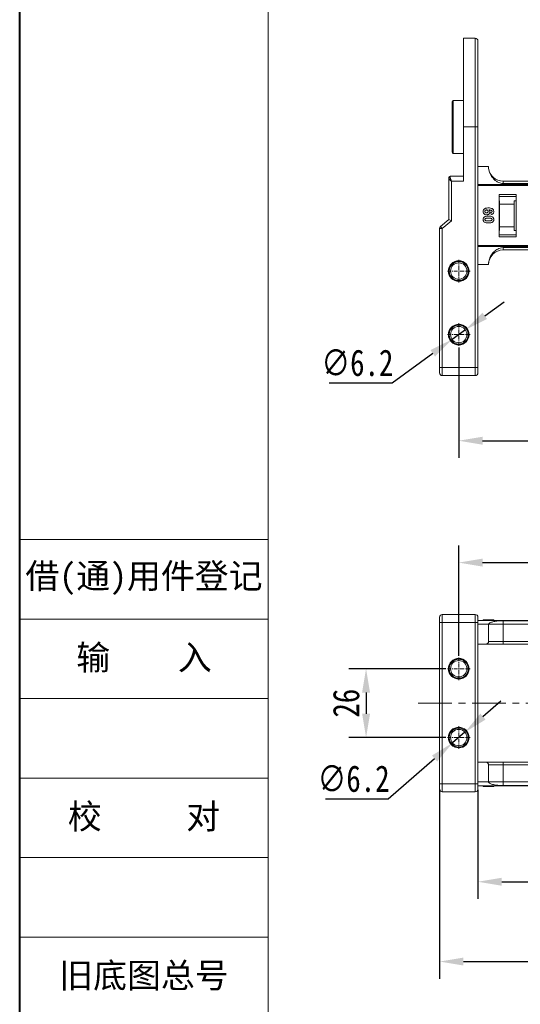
# Model space of a CAD drawing. Header units: millimetres. Extents: x -956 to 636, y -192 to 923.
# Tile 2 of 75: x -956 to -767, y 41 to 414. Entities that reach past the tile are written whole.
import ezdxf

# ---------------------------------------------------------------- set-up
doc = ezdxf.new("R2010")
doc.units = ezdxf.units.MM
doc.linetypes.add('CENTER', pattern=[0.6, 0.375, -0.075, 0.075, -0.075])
doc.linetypes.add('CENTERX2', pattern=[20.32, 12.7, -2.54, 2.54, -2.54])
doc.styles.get("Standard").update_dxf_attribs({"font": '仿宋_GB2312.ttf', "width": 0.8})
doc.styles.add('样式 3.5', font='仿宋_GB2312.ttf')
doc.dimstyles.new('ISO-45.1', dxfattribs={"dimtxt": 10, "dimasz": 9, "dimexe": 6.5, "dimexo": 0.625, "dimgap": 2.5, "dimtad": 1, "dimtoh": 1, "dimdsep": 46, "dimtxsty": 'Standard', "dimcen": 2.5, "dimadec": 0, "dimazin": 0, "dimtfac": 1, "dimtmove": 0, "dimatfit": 3, "dimfxl": 0, "dimarcsym": 0})
doc.dimstyles.new('副本 ISO-45.1', dxfattribs={"dimtxt": 10, "dimasz": 9, "dimexe": 6.5, "dimexo": 0.625, "dimgap": 2.5, "dimtad": 1, "dimdsep": 46, "dimtxsty": 'Standard', "dimcen": 2.5, "dimadec": 0, "dimazin": 0, "dimtfac": 1, "dimtmove": 0, "dimatfit": 3, "dimfxl": 0, "dimarcsym": 0})

# ---------------------------------------------------------------- blocks, each defined once
blk = doc.blocks.new('*D3294')
at = {"color": 0, "lineweight": -2}
for p, q in [((-789.95, 289.68), (-789.95, 247.98)), ((-475.45, 289.68), (-475.45, 247.98)), ((-780.95, 254.48), (-484.45, 254.48))]:
    blk.add_line(p, q, dxfattribs=at)
at = {"color": 0, "lineweight": 9}
for points in [[(-780.95, 255.98), (-780.95, 252.98), (-789.95, 254.48)], [(-484.45, 255.98), (-484.45, 252.98), (-475.45, 254.48)]]:
    blk.add_solid(points, dxfattribs=at)
at = {"layer": 'Defpoints', "color": 0, "lineweight": 9}
for p in [(-789.95, 290.3), (-475.45, 290.3), (-475.45, 254.48)]:
    blk.add_point(p, dxfattribs=at)
at = {"color": 0, "lineweight": 9, "insert": (-632.7, 261.98), "char_height": 10, "attachment_point": 5}
blk.add_mtext('314.5', dxfattribs=at)
blk = doc.blocks.new('*D3295')
at = {"color": 0, "lineweight": -2}
for p, q in [((-789.95, 173.21), (-789.95, 214.91)), ((-475.45, 173.21), (-475.45, 214.91)), ((-780.95, 208.41), (-484.45, 208.41))]:
    blk.add_line(p, q, dxfattribs=at)
at = {"color": 0, "lineweight": 9}
for points in [[(-780.95, 209.91), (-780.95, 206.91), (-789.95, 208.41)], [(-484.45, 209.91), (-484.45, 206.91), (-475.45, 208.41)]]:
    blk.add_solid(points, dxfattribs=at)
at = {"layer": 'Defpoints', "color": 0, "lineweight": 9}
for p in [(-475.45, 208.41), (-789.95, 172.58), (-475.45, 172.58)]:
    blk.add_point(p, dxfattribs=at)
at = {"color": 0, "lineweight": 9, "insert": (-632.7, 215.91), "char_height": 10, "attachment_point": 5}
blk.add_mtext('314.5', dxfattribs=at)
blk = doc.blocks.new('*D3296')
at = {"color": 0, "lineweight": -2}
for p, q in [((-794.86, 168.29), (-831.47, 168.29)), ((-824.97, 159.29), (-824.97, 151.29)), ((-794.86, 142.29), (-831.47, 142.29))]:
    blk.add_line(p, q, dxfattribs=at)
at = {"color": 0, "lineweight": 9}
for points in [[(-826.47, 159.29), (-823.47, 159.29), (-824.97, 168.29)], [(-826.47, 151.29), (-823.47, 151.29), (-824.97, 142.29)]]:
    blk.add_solid(points, dxfattribs=at)
at = {"layer": 'Defpoints', "color": 0, "lineweight": 9}
for p in [(-794.24, 168.29), (-824.97, 142.29), (-794.24, 142.29)]:
    blk.add_point(p, dxfattribs=at)
at = {"color": 0, "lineweight": 9, "insert": (-832.47, 155.29), "char_height": 10, "attachment_point": 5, "rotation": 90}
blk.add_mtext('26', dxfattribs=at)
blk = doc.blocks.new('*D3299')
at = {"color": 0, "lineweight": -2}
for p, q in [((-782.7, 122.49), (-782.7, 81.29)), ((-482.7, 122.49), (-482.7, 81.29)), ((-773.7, 87.79), (-491.7, 87.79))]:
    blk.add_line(p, q, dxfattribs=at)
at = {"color": 0, "lineweight": 9}
for points in [[(-773.7, 89.29), (-773.7, 86.29), (-782.7, 87.79)], [(-491.7, 89.29), (-491.7, 86.29), (-482.7, 87.79)]]:
    blk.add_solid(points, dxfattribs=at)
at = {"layer": 'Defpoints', "color": 0, "lineweight": 9}
for p in [(-782.7, 123.12), (-482.7, 123.12), (-482.7, 87.79)]:
    blk.add_point(p, dxfattribs=at)
at = {"color": 0, "lineweight": 9, "insert": (-632.7, 95.29), "char_height": 10, "attachment_point": 5}
blk.add_mtext('300', dxfattribs=at)
blk = doc.blocks.new('*D3300')
at = {"color": 0, "lineweight": -2}
for p, q in [((-797.2, 122.78), (-797.2, 51.13)), ((-468.2, 122.78), (-468.2, 51.13)), ((-788.2, 57.63), (-477.2, 57.63))]:
    blk.add_line(p, q, dxfattribs=at)
at = {"color": 0, "lineweight": 9}
for points in [[(-788.2, 59.13), (-788.2, 56.13), (-797.2, 57.63)], [(-477.2, 59.13), (-477.2, 56.13), (-468.2, 57.63)]]:
    blk.add_solid(points, dxfattribs=at)
at = {"layer": 'Defpoints', "color": 0, "lineweight": 9}
for p in [(-797.2, 123.4), (-468.2, 123.4), (-468.2, 57.63)]:
    blk.add_point(p, dxfattribs=at)
at = {"color": 0, "lineweight": 9, "insert": (-632.7, 65.13), "char_height": 10, "attachment_point": 5}
blk.add_mtext('329', dxfattribs=at)
blk = doc.blocks.new('*D3283')
at = {"color": 0, "lineweight": -2}
for p, q in [((-780.14, 301.68), (-772.84, 306.95)), ((-787.43, 296.41), (-792.46, 292.78)), ((-815.16, 276.38), (-799.76, 287.51)), ((-838.86, 276.38), (-815.16, 276.38))]:
    blk.add_line(p, q, dxfattribs=at)
at = {"color": 0, "lineweight": 9}
for points in [[(-781.02, 302.89), (-779.26, 300.46), (-787.43, 296.41)], [(-800.63, 288.72), (-798.88, 286.29), (-792.46, 292.78)]]:
    blk.add_solid(points, dxfattribs=at)
at = {"layer": 'Defpoints', "color": 0, "lineweight": 9}
for p in [(-787.43, 296.41), (-792.46, 292.78)]:
    blk.add_point(p, dxfattribs=at)
at = {"color": 0, "lineweight": 9, "insert": (-828.26, 283.88), "char_height": 10, "attachment_point": 5}
blk.add_mtext('∅6.2', dxfattribs=at)
blk = doc.blocks.new('*D3284')
at = {"color": 0, "lineweight": -2}
for p, q in [((-780.8, 150.22), (-774, 156.11)), ((-787.6, 144.32), (-792.29, 140.26)), ((-816.6, 119.19), (-799.09, 134.37)), ((-840.3, 119.19), (-816.6, 119.19))]:
    blk.add_line(p, q, dxfattribs=at)
at = {"color": 0, "lineweight": 9}
for points in [[(-781.79, 151.35), (-779.82, 149.09), (-787.6, 144.32)], [(-800.07, 135.5), (-798.11, 133.23), (-792.29, 140.26)]]:
    blk.add_solid(points, dxfattribs=at)
at = {"layer": 'Defpoints', "color": 0, "lineweight": 9}
for p in [(-787.6, 144.32), (-792.29, 140.26)]:
    blk.add_point(p, dxfattribs=at)
at = {"color": 0, "lineweight": 9, "insert": (-829.7, 126.69), "char_height": 10, "attachment_point": 5}
blk.add_mtext('∅6.2', dxfattribs=at)

msp = doc.modelspace()

# ---------------------------------------------------------------- linework, layer by layer
at = {"color": 7, "lineweight": 40}
msp.add_line((-955.855, -192.306), (-955.855, 923.349), dxfattribs=at)
at = {"color": 7, "lineweight": 13}
msp.add_line((-861.945, -173.524), (-861.945, 904.567), dxfattribs=at)
at = {"color": 7, "linetype": 'Continuous', "lineweight": 15}
for p, q in [((-783.697, 406.592), (-788.197, 406.592)), ((-788.197, 406.592), (-788.197, 373.092)), ((-783.697, 406.592), (-783.697, 373.092)), ((-788.197, 383.092), (-791.997, 383.092)), ((-791.997, 383.092), (-791.997, 363.092)), ((-788.197, 352.529), (-788.197, 373.092)), ((-788.197, 373.092), (-783.697, 373.092)), ((-783.697, 373.092), (-783.697, 282.092)), ((-782.697, 373.092), (-783.697, 373.092)), ((-782.697, 373.092), (-782.697, 282.092)), ((-791.997, 363.092), (-788.197, 363.092)), ((-782.697, 358.092), (-778.697, 358.092)), ((-793.697, 353.912), (-793.697, 353.647)), ((-793.697, 353.647), (-793.697, 338.092)), ((-788.197, 354.529), (-793.197, 354.529)), ((-793.197, 354.02), (-793.197, 354.529)), ((-792.697, 337.632), (-792.697, 352.529)), ((-792.697, 352.529), (-788.197, 352.529)), ((-632.697, 351.299), (-782.697, 351.299)), ((-782.697, 350.88), (-632.697, 350.88)), ((-773.197, 352.592), (-773.197, 351.707)), ((-632.697, 352.592), (-773.197, 352.592)), ((-773.197, 351.707), (-632.697, 351.707)), ((-774.697, 347.592), (-774.697, 331.592)), ((-768.197, 347.592), (-774.697, 347.592)), ((-768.197, 346.842), (-774.697, 346.842)), ((-768.197, 331.592), (-768.197, 347.592)), ((-774.697, 345.206), (-774.497, 345.206)), ((-774.497, 345.206), (-774.497, 343.842)), ((-774.497, 343.842), (-768.997, 343.842)), ((-774.497, 343.842), (-774.497, 335.342)), ((-768.997, 345.206), (-768.197, 345.206)), ((-768.997, 343.842), (-768.997, 345.206)), ((-768.997, 335.342), (-768.997, 343.842)), ((-777.741, 339.951), (-777.825, 340.72)), ((-793.697, 338.092), (-796.848, 335.391)), ((-796.848, 335.391), (-796.197, 334.632)), ((-796.197, 334.632), (-792.697, 337.632)), ((-793.697, 338.092), (-792.697, 337.632)), ((-768.997, 335.342), (-774.497, 335.342)), ((-774.497, 335.342), (-774.497, 333.978)), ((-768.997, 333.978), (-768.997, 335.342)), ((-797.197, 334.632), (-797.197, 282.092)), ((-796.197, 334.632), (-797.197, 334.632)), ((-796.197, 282.092), (-796.197, 334.632)), ((-774.497, 333.978), (-774.697, 333.978)), ((-774.697, 332.342), (-768.197, 332.342)), ((-774.697, 331.592), (-768.197, 331.592)), ((-768.197, 333.978), (-768.997, 333.978)), ((-632.697, 328.304), (-782.697, 328.304)), ((-782.697, 327.885), (-632.697, 327.885)), ((-632.697, 327.477), (-773.197, 327.477)), ((-773.197, 327.477), (-773.197, 326.592)), ((-773.197, 326.592), (-632.697, 326.592)), ((-778.697, 321.092), (-782.697, 321.092)), ((-797.197, 282.092), (-796.197, 282.092)), ((-783.697, 282.092), (-796.197, 282.092)), ((-796.197, 282.092), (-796.197, 279.092)), ((-783.697, 282.092), (-783.697, 279.092)), ((-783.697, 282.092), (-782.697, 282.092)), ((-796.197, 279.092), (-783.697, 279.092)), ((-796.197, 188.793), (-796.197, 185.793)), ((-783.697, 188.793), (-796.197, 188.793)), ((-783.697, 188.793), (-783.697, 185.793)), ((-632.697, 186.593), (-782.697, 186.593)), ((-782.697, 186.549), (-632.697, 186.549)), ((-780.748, 186.793), (-780.748, 186.593)), ((-780.342, 186.793), (-780.342, 186.593)), ((-778.724, 186.793), (-778.724, 186.593)), ((-777.108, 186.793), (-777.108, 186.593)), ((-776.697, 186.793), (-776.697, 186.593)), ((-632.697, 186.461), (-773.197, 186.461)), ((-773.197, 186.461), (-773.197, 185.093)), ((-796.197, 185.793), (-797.197, 185.793)), ((-797.197, 185.793), (-797.197, 124.793)), ((-796.197, 124.793), (-796.197, 185.793)), ((-796.197, 185.793), (-783.697, 185.793)), ((-782.697, 185.793), (-783.697, 185.793)), ((-783.697, 185.793), (-783.697, 124.793)), ((-782.697, 185.793), (-782.697, 124.793)), ((-778.697, 185.093), (-782.697, 185.093)), ((-778.697, 185.093), (-773.197, 185.093)), ((-778.697, 185.093), (-778.697, 178.593)), ((-773.197, 185.093), (-773.197, 178.593)), ((-773.197, 185.093), (-632.697, 185.093)), ((-782.697, 177.593), (-779.697, 177.593)), ((-773.197, 178.593), (-778.697, 178.593)), ((-773.197, 178.593), (-773.197, 177.593)), ((-632.697, 178.593), (-773.197, 178.593)), ((-773.197, 177.593), (-632.697, 177.593)), ((-779.697, 132.993), (-782.697, 132.993)), ((-778.697, 131.993), (-778.697, 125.493)), ((-778.697, 131.993), (-773.197, 131.993)), ((-773.197, 132.993), (-773.197, 131.993)), ((-632.697, 132.993), (-773.197, 132.993)), ((-773.197, 131.993), (-773.197, 125.493)), ((-773.197, 131.993), (-632.697, 131.993)), ((-796.197, 124.793), (-797.197, 124.793)), ((-796.197, 124.793), (-796.197, 121.793)), ((-783.697, 124.793), (-796.197, 124.793)), ((-783.697, 124.793), (-783.697, 121.793)), ((-782.697, 124.793), (-783.697, 124.793)), ((-782.697, 125.493), (-778.697, 125.493)), ((-632.697, 124.038), (-782.697, 124.038)), ((-782.697, 123.993), (-632.697, 123.993)), ((-780.748, 123.793), (-780.748, 123.993)), ((-778.75, 123.993), (-778.75, 123.793)), ((-773.197, 125.493), (-778.697, 125.493)), ((-776.697, 123.793), (-776.697, 123.993)), ((-773.197, 125.493), (-773.197, 124.125)), ((-632.697, 125.493), (-773.197, 125.493)), ((-773.197, 124.125), (-632.697, 124.125)), ((-796.197, 121.793), (-783.697, 121.793))]:
    msp.add_line(p, q, dxfattribs=at)
at = {"color": 1, "linetype": 'CENTER', "lineweight": 9, "ltscale": 3.9624}
for p, q in [((-789.947, 314.302), (-789.947, 322.882)), ((-794.237, 318.592), (-785.657, 318.592)), ((-789.947, 290.302), (-789.947, 298.882)), ((-794.237, 294.592), (-785.657, 294.592)), ((-789.947, 164.003), (-789.947, 172.583)), ((-794.237, 168.293), (-785.657, 168.293)), ((-789.947, 138.003), (-789.947, 146.583)), ((-794.237, 142.293), (-785.657, 142.293))]:
    msp.add_line(p, q, dxfattribs=at)
at = {"color": 7, "lineweight": 15}
for p, q in [((-955.855, 217.143), (-861.945, 217.143)), ((-955.855, 187.092), (-861.945, 187.092)), ((-955.855, 157.041), (-861.945, 157.041)), ((-955.855, 126.989), (-861.945, 126.989)), ((-955.855, 96.938), (-861.945, 96.938)), ((-955.855, 66.887), (-861.945, 66.887))]:
    msp.add_line(p, q, dxfattribs=at)
at = {"color": 1, "linetype": 'CENTERX2', "lineweight": 13}
msp.add_line((-805.237, 155.293), (-458.713, 155.293), dxfattribs=at)
at = {"color": 7, "linetype": 'Continuous', "lineweight": 15}
for centre, radius in [((-789.947, 318.592), 3.9), ((-789.947, 318.592), 3.1), ((-789.947, 294.592), 3.9), ((-789.947, 294.592), 3.1), ((-789.947, 168.293), 3.9), ((-789.947, 168.293), 3.1), ((-789.947, 142.293), 3.9), ((-789.947, 142.293), 3.1)]:
    msp.add_circle(centre, radius, dxfattribs=at)
for centre, radius, start, end in [((-783.697, 405.592), 1, 0, 90), ((-791.997, 382.592), 0.5, 90, 180), ((-791.997, 363.592), 0.5, 180, 270), ((-773.197, 358.092), 5.5, 187.91859, 270), ((-793.197, 354.029), 0.5, 90, 180), ((-793.252, 353.572), 0.451, 82.91865, 170.4798), ((-796.197, 334.632), 1, 130.60129, 180), ((-773.197, 321.092), 5.5, 90, 180), ((-796.197, 280.092), 1, 180, 270), ((-783.697, 280.092), 1, 270, 0), ((-796.197, 187.793), 1, 90, 180), ((-783.697, 187.793), 1, 0, 90), ((-796.197, 122.793), 1, 180, 270), ((-783.697, 122.793), 1, 270, 0)]:
    msp.add_arc(centre, radius, start, end, dxfattribs=at)
for points, knots in [([(-782.697, 405.592), (-782.697, 405.566), (-782.697, 405.514), (-782.697, 405.082), (-782.697, 404.377), (-782.697, 403.46), (-782.697, 402.459), (-782.697, 401.451), (-782.697, 400.114), (-782.697, 398.363), (-782.697, 396.114), (-782.697, 393.621), (-782.697, 391.221), (-782.697, 389.018), (-782.697, 387.073), (-782.697, 384.77), (-782.697, 382.087), (-782.697, 379.073), (-782.697, 376.066), (-782.697, 374.083), (-782.697, 373.092)], [0, 0, 0, 0, 0.0582395, 0.1164894, 0.1782259, 0.2399727, 0.2828874, 0.3257091, 0.368633, 0.4343112, 0.5, 0.5656782, 0.6313669, 0.6742817, 0.7171034, 0.7600273, 0.8217638, 0.8835106, 0.9417527, 1, 1, 1, 1]), ([(-792.497, 382.592), (-792.497, 382.578), (-792.497, 382.551), (-792.497, 382.323), (-792.497, 381.977), (-792.497, 381.542), (-792.497, 381.053), (-792.497, 380.479), (-792.497, 379.603), (-792.497, 378.587), (-792.497, 377.469), (-792.497, 376.327), (-792.497, 374.865), (-792.497, 373.284), (-792.497, 371.921), (-792.497, 370.746), (-792.497, 369.67), (-792.497, 368.714), (-792.497, 367.879), (-792.497, 367.091), (-792.497, 366.12), (-792.497, 365.295), (-792.497, 364.642), (-792.497, 364.124), (-792.497, 363.686), (-792.497, 363.623), (-792.497, 363.592)], [0, 0, 0, 0, 0.0388334, 0.0788708, 0.1200207, 0.1522055, 0.1843726, 0.2172422, 0.2500938, 0.3157271, 0.3479119, 0.380079, 0.4417831, 0.5, 0.5388374, 0.5788708, 0.6200207, 0.6522055, 0.6843726, 0.7172422, 0.7500938, 0.8157271, 0.8479118, 0.880079, 0.9417831, 1, 1, 1, 1]), ([(-778.697, 358.092), (-778.677, 357.712), (-778.639, 356.952), (-778.336, 355.843), (-777.858, 354.8), (-777.207, 353.851), (-776.401, 353.03), (-775.573, 352.436), (-774.786, 352.041), (-774.035, 351.773), (-773.491, 351.73), (-773.197, 351.707)], [0, 0, 0, 0, 0.1245955, 0.2491892, 0.3738223, 0.4984451, 0.6220504, 0.7455895, 0.8257011, 0.9057067, 1, 1, 1, 1]), ([(-792.697, 352.529), (-792.819, 352.635), (-793.064, 352.847), (-793.394, 353.156), (-793.644, 353.435), (-793.68, 353.579), (-793.697, 353.647)], [0, 0, 0, 0, 0.2515188, 0.5017844, 0.7656323, 1, 1, 1, 1]), ([(-793.197, 354.02), (-793.187, 353.925), (-793.165, 353.715), (-792.994, 353.217), (-792.813, 352.799), (-792.697, 352.529)], [0, 0, 0, 0, 0.2270634, 0.50158693, 1, 1, 1, 1]), ([(-780.748, 341.106), (-780.737, 341.242), (-780.716, 341.513), (-780.515, 341.873), (-780.21, 342.165), (-779.674, 342.405), (-779.164, 342.46), (-778.809, 342.463), (-778.75, 342.464)], [0, 0, 0, 0, 0.1482689, 0.2976473, 0.4424214, 0.6078512, 0.9356585, 1, 1, 1, 1]), ([(-778.75, 342.464), (-778.617, 342.461), (-778.216, 342.452), (-777.66, 342.362), (-777.151, 342.083), (-776.849, 341.737), (-776.711, 341.367), (-776.701, 341.133), (-776.697, 341.049)], [0, 0, 0, 0, 0.1423372, 0.4291269, 0.5899433, 0.7512055, 0.9098946, 1, 1, 1, 1]), ([(-779.444, 339.848), (-779.578, 339.856), (-779.848, 339.872), (-780.229, 340.037), (-780.529, 340.323), (-780.72, 340.696), (-780.738, 340.969), (-780.748, 341.106)], [0, 0, 0, 0, 0.1978309, 0.3972998, 0.5989102, 0.7987412, 1, 1, 1, 1]), ([(-780.748, 338.079), (-780.738, 338.214), (-780.717, 338.486), (-780.519, 338.84), (-780.205, 339.128), (-779.594, 339.361), (-779.074, 339.376), (-778.716, 339.387)], [0, 0, 0, 0, 0.1475277, 0.2965695, 0.43214, 0.6087374, 1, 1, 1, 1]), ([(-780.081, 341.122), (-780.074, 341.189), (-780.06, 341.326), (-779.943, 341.502), (-779.786, 341.628), (-779.603, 341.686), (-779.484, 341.692), (-779.426, 341.695)], [0, 0, 0, 0, 0.2079047, 0.4199807, 0.6306256, 0.821735, 1, 1, 1, 1]), ([(-779.483, 340.618), (-779.569, 340.622), (-779.706, 340.628), (-779.885, 340.701), (-779.994, 340.812), (-780.068, 340.955), (-780.077, 341.063), (-780.081, 341.122)], [0, 0, 0, 0, 0.2886974, 0.4635526, 0.6399417, 0.8018084, 1, 1, 1, 1]), ([(-778.851, 341.16), (-778.856, 341.092), (-778.866, 340.967), (-778.96, 340.807), (-779.095, 340.688), (-779.28, 340.626), (-779.413, 340.62), (-779.483, 340.618)], [0, 0, 0, 0, 0.2137567, 0.3949441, 0.5765849, 0.7773109, 1, 1, 1, 1]), ([(-778.184, 341.03), (-778.196, 340.895), (-778.221, 340.622), (-778.437, 340.274), (-778.738, 340.008), (-779.091, 339.867), (-779.335, 339.854), (-779.444, 339.848)], [0, 0, 0, 0, 0.2102159, 0.4219747, 0.6200164, 0.8310369, 1, 1, 1, 1]), ([(-779.426, 341.695), (-779.343, 341.69), (-779.207, 341.682), (-779.038, 341.59), (-778.929, 341.468), (-778.86, 341.32), (-778.854, 341.212), (-778.851, 341.16)], [0, 0, 0, 0, 0.2767209, 0.4568705, 0.6370074, 0.8240683, 1, 1, 1, 1]), ([(-778.716, 339.387), (-778.582, 339.385), (-778.279, 339.379), (-777.752, 339.307), (-777.332, 339.166), (-777.126, 339.008), (-777.103, 338.991)], [0, 0, 0, 0, 0.2373811, 0.5389182, 0.9490817, 1, 1, 1, 1]), ([(-777.363, 341.147), (-777.369, 341.201), (-777.38, 341.31), (-777.48, 341.462), (-777.652, 341.604), (-778.014, 341.712), (-778.314, 341.736), (-778.519, 341.753)], [0, 0, 0, 0, 0.1120492, 0.2243802, 0.3701146, 0.5702758, 1, 1, 1, 1]), ([(-778.519, 341.753), (-778.471, 341.707), (-778.372, 341.612), (-778.281, 341.467), (-778.231, 341.34), (-778.203, 341.241), (-778.187, 341.137), (-778.185, 341.066), (-778.184, 341.03)], [0, 0, 0, 0, 0.2436536, 0.4957602, 0.6178923, 0.7415029, 0.8700251, 1, 1, 1, 1]), ([(-777.825, 340.72), (-777.747, 340.733), (-777.625, 340.752), (-777.481, 340.843), (-777.4, 340.948), (-777.367, 341.056), (-777.365, 341.122), (-777.363, 341.147)], [0, 0, 0, 0, 0.33384, 0.5245467, 0.7163724, 0.8918244, 1, 1, 1, 1]), ([(-776.697, 341.049), (-776.707, 340.913), (-776.727, 340.667), (-776.911, 340.354), (-777.187, 340.113), (-777.484, 339.997), (-777.684, 339.961), (-777.741, 339.951)], [0, 0, 0, 0, 0.2426908, 0.4390024, 0.635006, 0.8950587, 1, 1, 1, 1]), ([(-777.103, 338.991), (-777.053, 338.947), (-776.951, 338.856), (-776.835, 338.688), (-776.752, 338.499), (-776.714, 338.33), (-776.699, 338.188), (-776.698, 338.116), (-776.697, 338.079)], [0, 0, 0, 0, 0.1937762, 0.3936, 0.5878635, 0.7889077, 0.894169, 1, 1, 1, 1]), ([(-780.342, 337.167), (-780.392, 337.212), (-780.494, 337.302), (-780.609, 337.471), (-780.692, 337.659), (-780.731, 337.829), (-780.746, 337.97), (-780.747, 338.043), (-780.748, 338.079)], [0, 0, 0, 0, 0.1937693, 0.3935642, 0.587886, 0.7891312, 0.8942826, 1, 1, 1, 1]), ([(-778.724, 336.771), (-778.858, 336.774), (-779.161, 336.779), (-779.681, 336.849), (-780.103, 336.987), (-780.312, 337.144), (-780.342, 337.167)], [0, 0, 0, 0, 0.2366286, 0.5373614, 0.9329864, 1, 1, 1, 1]), ([(-780.081, 338.079), (-780.073, 338.147), (-780.06, 338.257), (-779.974, 338.386), (-779.823, 338.489), (-779.551, 338.582), (-779.162, 338.611), (-778.871, 338.616), (-778.724, 338.618)], [0, 0, 0, 0, 0.125351, 0.2021974, 0.2791824, 0.4597421, 0.727968, 1, 1, 1, 1]), ([(-779.689, 337.626), (-779.758, 337.65), (-779.869, 337.688), (-779.995, 337.795), (-780.061, 337.917), (-780.079, 338.016), (-780.081, 338.071), (-780.081, 338.079)], [0, 0, 0, 0, 0.3336776, 0.5404125, 0.7472639, 0.9612091, 1, 1, 1, 1]), ([(-778.724, 337.541), (-778.791, 337.541), (-778.924, 337.542), (-779.105, 337.548), (-779.266, 337.558), (-779.407, 337.572), (-779.549, 337.591), (-779.642, 337.614), (-779.689, 337.626)], [0, 0, 0, 0, 0.2059417, 0.4119594, 0.558149, 0.7045024, 0.8518015, 1, 1, 1, 1]), ([(-778.724, 338.618), (-778.657, 338.617), (-778.524, 338.616), (-778.343, 338.61), (-778.181, 338.6), (-778.039, 338.586), (-777.896, 338.568), (-777.803, 338.544), (-777.756, 338.532)], [0, 0, 0, 0, 0.20527, 0.4106157, 0.5571475, 0.7038444, 0.8514751, 1, 1, 1, 1]), ([(-777.363, 338.079), (-777.369, 338.022), (-777.379, 337.921), (-777.454, 337.792), (-777.594, 337.682), (-777.866, 337.582), (-778.262, 337.546), (-778.569, 337.542), (-778.724, 337.541)], [0, 0, 0, 0, 0.10564606, 0.18622129, 0.26704196, 0.43154058, 0.71270762, 1, 1, 1, 1]), ([(-777.108, 337.164), (-777.162, 337.125), (-777.271, 337.045), (-777.503, 336.94), (-777.799, 336.85), (-778.13, 336.8), (-778.44, 336.775), (-778.629, 336.773), (-778.724, 336.771)], [0, 0, 0, 0, 0.118432, 0.2393289, 0.4494336, 0.6641784, 0.8318201, 1, 1, 1, 1]), ([(-777.756, 338.532), (-777.687, 338.508), (-777.575, 338.47), (-777.449, 338.362), (-777.383, 338.238), (-777.366, 338.139), (-777.364, 338.085), (-777.363, 338.079)], [0, 0, 0, 0, 0.3348035, 0.5425606, 0.750382, 0.9707212, 1, 1, 1, 1]), ([(-776.697, 338.079), (-776.699, 338.012), (-776.703, 337.878), (-776.747, 337.68), (-776.825, 337.489), (-776.924, 337.344), (-777.022, 337.237), (-777.079, 337.189), (-777.108, 337.164)], [0, 0, 0, 0, 0.1926273, 0.3886837, 0.5820134, 0.7832006, 0.8910383, 1, 1, 1, 1]), ([(-773.197, 327.477), (-773.588, 327.436), (-774.284, 327.363), (-775.204, 326.952), (-775.988, 326.468), (-776.701, 325.865), (-777.364, 325.122), (-777.935, 324.24), (-778.371, 323.234), (-778.645, 322.175), (-778.679, 321.453), (-778.697, 321.092)], [0, 0, 0, 0, 0.1253767, 0.2231439, 0.3210442, 0.4226148, 0.5242047, 0.6437825, 0.7633681, 0.8816833, 1, 1, 1, 1]), ([(-789.947, 314.992), (-790.173, 315.004), (-790.625, 315.028), (-791.297, 315.232), (-791.938, 315.56), (-792.509, 316.029), (-792.9, 316.505), (-793.147, 316.929), (-793.342, 317.358), (-793.505, 317.913), (-793.568, 318.592), (-793.505, 319.271), (-793.308, 319.943), (-792.978, 320.583), (-792.51, 321.155), (-792.033, 321.545), (-791.61, 321.792), (-791.181, 321.987), (-790.625, 322.156), (-790.173, 322.18), (-789.947, 322.192)], [0, 0, 0, 0, 0.05998, 0.1199831, 0.1849463, 0.249957, 0.3149202, 0.3472901, 0.3800161, 0.4399843, 0.4999996, 0.5599679, 0.6199831, 0.6849463, 0.749957, 0.8149202, 0.8472901, 0.8800161, 0.9399965, 1, 1, 1, 1]), ([(-789.947, 322.192), (-789.721, 322.18), (-789.268, 322.156), (-788.596, 321.952), (-787.956, 321.624), (-787.384, 321.155), (-786.994, 320.679), (-786.746, 320.255), (-786.551, 319.826), (-786.388, 319.271), (-786.326, 318.592), (-786.388, 317.913), (-786.585, 317.241), (-786.915, 316.601), (-787.384, 316.029), (-787.86, 315.639), (-788.283, 315.392), (-788.713, 315.197), (-789.268, 315.028), (-789.72, 315.004), (-789.947, 314.992)], [0, 0, 0, 0, 0.05998, 0.1199831, 0.1849463, 0.249957, 0.3149202, 0.3472901, 0.3800161, 0.4399843, 0.4999996, 0.5599679, 0.6199831, 0.6849463, 0.749957, 0.8149202, 0.8472901, 0.8800161, 0.9399965, 1, 1, 1, 1]), ([(-789.947, 290.992), (-790.173, 291.004), (-790.625, 291.028), (-791.297, 291.232), (-791.938, 291.56), (-792.509, 292.029), (-792.9, 292.505), (-793.147, 292.929), (-793.342, 293.358), (-793.505, 293.913), (-793.568, 294.592), (-793.505, 295.271), (-793.308, 295.943), (-792.978, 296.583), (-792.51, 297.155), (-792.033, 297.545), (-791.61, 297.792), (-791.181, 297.987), (-790.625, 298.156), (-790.173, 298.18), (-789.947, 298.192)], [0, 0, 0, 0, 0.05998, 0.1199831, 0.1849463, 0.249957, 0.3149202, 0.3472901, 0.3800161, 0.4399843, 0.4999996, 0.5599679, 0.6199831, 0.6849463, 0.749957, 0.8149202, 0.8472901, 0.8800161, 0.9399965, 1, 1, 1, 1]), ([(-789.947, 298.192), (-789.721, 298.18), (-789.268, 298.156), (-788.596, 297.952), (-787.956, 297.624), (-787.384, 297.155), (-786.994, 296.679), (-786.746, 296.255), (-786.551, 295.826), (-786.388, 295.271), (-786.326, 294.592), (-786.388, 293.913), (-786.585, 293.241), (-786.915, 292.601), (-787.384, 292.029), (-787.86, 291.639), (-788.283, 291.392), (-788.713, 291.197), (-789.268, 291.028), (-789.72, 291.004), (-789.947, 290.992)], [0, 0, 0, 0, 0.05998, 0.1199831, 0.1849463, 0.249957, 0.3149202, 0.3472901, 0.3800161, 0.4399843, 0.4999996, 0.5599679, 0.6199831, 0.6849463, 0.749957, 0.8149202, 0.8472901, 0.8800161, 0.9399965, 1, 1, 1, 1]), ([(-797.197, 282.092), (-797.197, 281.84), (-797.197, 281.452), (-797.197, 280.986), (-797.197, 280.668), (-797.197, 280.409), (-797.197, 280.16), (-797.197, 280.119), (-797.197, 280.092)], [0, 0, 0, 0, 0.23944295, 0.36980709, 0.50000008, 0.63036414, 0.76055705, 1, 1, 1, 1]), ([(-782.697, 282.092), (-782.697, 281.84), (-782.697, 281.452), (-782.697, 280.986), (-782.697, 280.668), (-782.697, 280.409), (-782.697, 280.16), (-782.697, 280.119), (-782.697, 280.092)], [0, 0, 0, 0, 0.2394429, 0.3696359, 0.4999999, 0.6301929, 0.7605571, 1, 1, 1, 1]), ([(-797.197, 187.793), (-797.197, 187.766), (-797.197, 187.725), (-797.197, 187.476), (-797.197, 187.217), (-797.197, 186.899), (-797.197, 186.433), (-797.197, 186.045), (-797.197, 185.793)], [0, 0, 0, 0, 0.23944295, 0.36980709, 0.50000008, 0.63036414, 0.76055705, 1, 1, 1, 1]), ([(-782.697, 187.793), (-782.697, 187.766), (-782.697, 187.725), (-782.697, 187.476), (-782.697, 187.217), (-782.697, 186.899), (-782.697, 186.433), (-782.697, 186.045), (-782.697, 185.793)], [0, 0, 0, 0, 0.2394429, 0.3696359, 0.4999999, 0.6301929, 0.7605571, 1, 1, 1, 1]), ([(-780.342, 186.793), (-780.392, 186.793), (-780.494, 186.793), (-780.609, 186.793), (-780.692, 186.793), (-780.731, 186.793), (-780.746, 186.793), (-780.747, 186.793), (-780.748, 186.793)], [0, 0, 0, 0, 0.1937693, 0.3935642, 0.587886, 0.7891312, 0.8942826, 1, 1, 1, 1]), ([(-778.724, 186.793), (-778.858, 186.793), (-779.161, 186.793), (-779.681, 186.793), (-780.103, 186.793), (-780.312, 186.793), (-780.342, 186.793)], [0, 0, 0, 0, 0.2366286, 0.5373614, 0.9329864, 1, 1, 1, 1]), ([(-777.108, 186.793), (-777.162, 186.793), (-777.271, 186.793), (-777.503, 186.793), (-777.799, 186.793), (-778.13, 186.793), (-778.44, 186.793), (-778.629, 186.793), (-778.724, 186.793)], [0, 0, 0, 0, 0.118432, 0.2393289, 0.4494336, 0.6641784, 0.8318201, 1, 1, 1, 1]), ([(-773.197, 186.461), (-773.588, 186.453), (-774.284, 186.437), (-775.204, 186.349), (-775.988, 186.245), (-776.701, 186.116), (-777.364, 185.957), (-777.935, 185.768), (-778.371, 185.552), (-778.645, 185.325), (-778.679, 185.17), (-778.697, 185.093)], [0, 0, 0, 0, 0.1253767, 0.2231439, 0.3210442, 0.4226148, 0.5242047, 0.6437825, 0.7633681, 0.8816833, 1, 1, 1, 1]), ([(-776.697, 186.793), (-776.699, 186.793), (-776.703, 186.793), (-776.747, 186.793), (-776.825, 186.793), (-776.924, 186.793), (-777.022, 186.793), (-777.079, 186.793), (-777.108, 186.793)], [0, 0, 0, 0, 0.1926273, 0.3886837, 0.5820134, 0.7832006, 0.8910383, 1, 1, 1, 1]), ([(-778.697, 178.593), (-778.708, 178.481), (-778.73, 178.256), (-778.902, 177.956), (-779.156, 177.73), (-779.437, 177.61), (-779.623, 177.598), (-779.697, 177.593)], [0, 0, 0, 0, 0.2146939, 0.4293877, 0.6440816, 0.8587754, 1, 1, 1, 1]), ([(-779.697, 177.593), (-779.676, 177.593), (-779.632, 177.593), (-779.271, 177.593), (-778.671, 177.593), (-777.826, 177.593), (-776.956, 177.593), (-776.192, 177.593), (-775.411, 177.593), (-774.41, 177.593), (-773.593, 177.593), (-773.197, 177.593)], [0, 0, 0, 0, 0.11649679, 0.2399717, 0.36857994, 0.49991744, 0.63125493, 0.69561579, 0.7600283, 0.88350321, 1, 1, 1, 1]), ([(-793.547, 168.293), (-793.535, 168.519), (-793.511, 168.972), (-793.306, 169.644), (-792.978, 170.284), (-792.51, 170.856), (-792.033, 171.246), (-791.61, 171.493), (-791.181, 171.689), (-790.625, 171.852), (-789.947, 171.914), (-789.268, 171.851), (-788.596, 171.654), (-787.956, 171.324), (-787.384, 170.856), (-786.994, 170.38), (-786.746, 169.956), (-786.552, 169.527), (-786.383, 168.972), (-786.359, 168.519), (-786.347, 168.293)], [0, 0, 0, 0, 0.05998, 0.1199831, 0.1849463, 0.249957, 0.3149202, 0.3472901, 0.3800161, 0.4399843, 0.4999996, 0.5599679, 0.6199831, 0.6849463, 0.749957, 0.8149202, 0.8472901, 0.8800161, 0.9399965, 1, 1, 1, 1]), ([(-786.347, 168.293), (-786.359, 168.067), (-786.383, 167.614), (-786.587, 166.942), (-786.915, 166.302), (-787.384, 165.73), (-787.86, 165.34), (-788.283, 165.093), (-788.713, 164.898), (-789.268, 164.735), (-789.947, 164.672), (-790.625, 164.735), (-791.297, 164.932), (-791.938, 165.262), (-792.509, 165.73), (-792.899, 166.206), (-793.147, 166.63), (-793.341, 167.059), (-793.511, 167.614), (-793.535, 168.067), (-793.547, 168.293)], [0, 0, 0, 0, 0.05998, 0.1199831, 0.1849463, 0.249957, 0.3149202, 0.3472901, 0.3800161, 0.4399843, 0.4999996, 0.5599679, 0.6199831, 0.6849463, 0.749957, 0.8149202, 0.8472901, 0.8800161, 0.9399965, 1, 1, 1, 1]), ([(-793.547, 142.293), (-793.535, 142.519), (-793.511, 142.972), (-793.306, 143.644), (-792.978, 144.284), (-792.51, 144.856), (-792.033, 145.246), (-791.61, 145.493), (-791.181, 145.689), (-790.625, 145.852), (-789.947, 145.914), (-789.268, 145.851), (-788.596, 145.654), (-787.956, 145.324), (-787.384, 144.856), (-786.994, 144.38), (-786.746, 143.956), (-786.552, 143.527), (-786.383, 142.972), (-786.359, 142.519), (-786.347, 142.293)], [0, 0, 0, 0, 0.05998, 0.1199831, 0.1849463, 0.249957, 0.3149202, 0.3472901, 0.3800161, 0.4399843, 0.4999996, 0.5599679, 0.6199831, 0.6849463, 0.749957, 0.8149202, 0.8472901, 0.8800161, 0.9399965, 1, 1, 1, 1]), ([(-786.347, 142.293), (-786.359, 142.067), (-786.383, 141.614), (-786.587, 140.942), (-786.915, 140.302), (-787.384, 139.73), (-787.86, 139.34), (-788.283, 139.093), (-788.713, 138.898), (-789.268, 138.735), (-789.947, 138.672), (-790.625, 138.735), (-791.297, 138.932), (-791.938, 139.262), (-792.509, 139.73), (-792.899, 140.206), (-793.147, 140.63), (-793.341, 141.059), (-793.511, 141.614), (-793.535, 142.067), (-793.547, 142.293)], [0, 0, 0, 0, 0.05998, 0.1199831, 0.1849463, 0.249957, 0.3149202, 0.3472901, 0.3800161, 0.4399843, 0.4999996, 0.5599679, 0.6199831, 0.6849463, 0.749957, 0.8149202, 0.8472901, 0.8800161, 0.9399965, 1, 1, 1, 1]), ([(-779.697, 132.993), (-779.584, 132.982), (-779.359, 132.96), (-779.06, 132.788), (-778.834, 132.534), (-778.714, 132.253), (-778.702, 132.067), (-778.697, 131.993)], [0, 0, 0, 0, 0.21469386, 0.42938772, 0.64408158, 0.85877544, 1, 1, 1, 1]), ([(-773.197, 132.993), (-773.593, 132.993), (-774.41, 132.993), (-775.621, 132.993), (-776.786, 132.993), (-777.826, 132.993), (-778.531, 132.993), (-778.978, 132.993), (-779.333, 132.993), (-779.632, 132.993), (-779.676, 132.993), (-779.697, 132.993)], [0, 0, 0, 0, 0.1164968, 0.2399717, 0.3685799, 0.4999174, 0.6312549, 0.6956158, 0.7600283, 0.8835032, 1, 1, 1, 1]), ([(-797.197, 124.793), (-797.197, 124.542), (-797.197, 124.153), (-797.197, 123.687), (-797.197, 123.369), (-797.197, 123.11), (-797.197, 122.861), (-797.197, 122.82), (-797.197, 122.793)], [0, 0, 0, 0, 0.2394429, 0.3698071, 0.5000001, 0.6303641, 0.7605571, 1, 1, 1, 1]), ([(-782.697, 124.793), (-782.697, 124.542), (-782.697, 124.153), (-782.697, 123.687), (-782.697, 123.369), (-782.697, 123.111), (-782.697, 122.861), (-782.697, 122.82), (-782.697, 122.793)], [0, 0, 0, 0, 0.2394429, 0.3696359, 0.4999999, 0.6301929, 0.7605571, 1, 1, 1, 1]), ([(-780.748, 123.793), (-780.737, 123.793), (-780.716, 123.793), (-780.515, 123.793), (-780.21, 123.793), (-779.674, 123.793), (-779.164, 123.793), (-778.809, 123.793), (-778.75, 123.793)], [0, 0, 0, 0, 0.1482689, 0.2976473, 0.4424214, 0.6078512, 0.9356585, 1, 1, 1, 1]), ([(-778.75, 123.793), (-778.617, 123.793), (-778.216, 123.793), (-777.66, 123.793), (-777.151, 123.793), (-776.849, 123.793), (-776.711, 123.793), (-776.701, 123.793), (-776.697, 123.793)], [0, 0, 0, 0, 0.1423372, 0.4291269, 0.5899433, 0.7512055, 0.9098946, 1, 1, 1, 1]), ([(-778.697, 125.493), (-778.677, 125.412), (-778.639, 125.249), (-778.336, 125.011), (-777.858, 124.788), (-777.207, 124.584), (-776.401, 124.408), (-775.573, 124.281), (-774.786, 124.197), (-774.035, 124.139), (-773.491, 124.13), (-773.197, 124.125)], [0, 0, 0, 0, 0.1245955, 0.2491892, 0.3738223, 0.4984451, 0.6220504, 0.7455895, 0.8257011, 0.9057067, 1, 1, 1, 1])]:
    msp.add_open_spline(points, degree=3, knots=knots, dxfattribs=at)

# ---------------------------------------------------------------- texts
at = {"color": 7, "linetype": 'CENTER', "lineweight": 18, "char_height": 9.39104, "width": 93.91035, "attachment_point": 5, "style": '样式 3.5'}
for s, insert in [('{\\fSimSun|b0|i0|c134|p2;借}({\\fSimSun|b0|i0|c134|p2;通}){\\fSimSun|b0|i0|c134|p2;用件登记}', (-908.9, 202.118)), ('\\f宋体|b0|i0|c134|p2;校     对', (-908.9, 111.964)), ('\\f宋体|b0|i0|c134|p2;旧底图总号', (-908.9, 51.861))]:
    msp.add_mtext(s, dxfattribs=dict(at, insert=insert))
at = {"color": 7, "lineweight": 18, "insert": (-908.9, 172.066), "char_height": 9.39104, "width": 93.91035, "attachment_point": 5, "style": '样式 3.5'}
msp.add_mtext('{\\fSimSun|b0|i0|c134|p2;输    入}', dxfattribs=at)

# ---------------------------------------------------------------- dimensions: what is measured, and where the dimension line sits
at = {"color": 5, "lineweight": 9}
dim = msp.add_diameter_dim_2p(p1=(-787.434, 296.407), p2=(-792.46, 292.777), dimstyle='ISO-45.1', dxfattribs=at)
dim.commit()
dim.dimension.update_dxf_attribs({"geometry": '*D3283', "text_midpoint": (-828.26, 283.884)})
for base, p1, p2, picture, middle in [((-475.447, 254.483), (-789.947, 290.302), (-475.447, 290.302), '*D3294', (-632.697, 261.983)), ((-475.447, 208.411), (-789.947, 172.583), (-475.447, 172.583), '*D3295', (-632.697, 215.911)), ((-468.197, 57.625), (-797.197, 123.404), (-468.197, 123.404), '*D3300', (-632.697, 65.125)), ((-482.697, 87.786), (-782.697, 123.119), (-482.697, 123.119), '*D3299', (-632.697, 95.286))]:
    dim = msp.add_linear_dim(base=base, p1=p1, p2=p2, dimstyle='副本 ISO-45.1', dxfattribs=at)
    dim.commit()
    dim.dimension.update_dxf_attribs({"geometry": picture, "text_midpoint": middle})
dim = msp.add_linear_dim(base=(-824.971, 142.293), p1=(-794.237, 168.293), p2=(-794.237, 142.293), angle=90, dimstyle='副本 ISO-45.1', dxfattribs=at)
dim.commit()
dim.dimension.update_dxf_attribs({"geometry": '*D3296', "text_midpoint": (-832.471, 155.293)})
dim = msp.add_diameter_dim_2p(p1=(-787.604, 144.324), p2=(-792.289, 140.262), dimstyle='ISO-45.1', dxfattribs=at)
dim.commit()
dim.dimension.update_dxf_attribs({"geometry": '*D3284', "text_midpoint": (-829.697, 119.19), "dimtype": 163})

doc.saveas('drawing.dxf')
